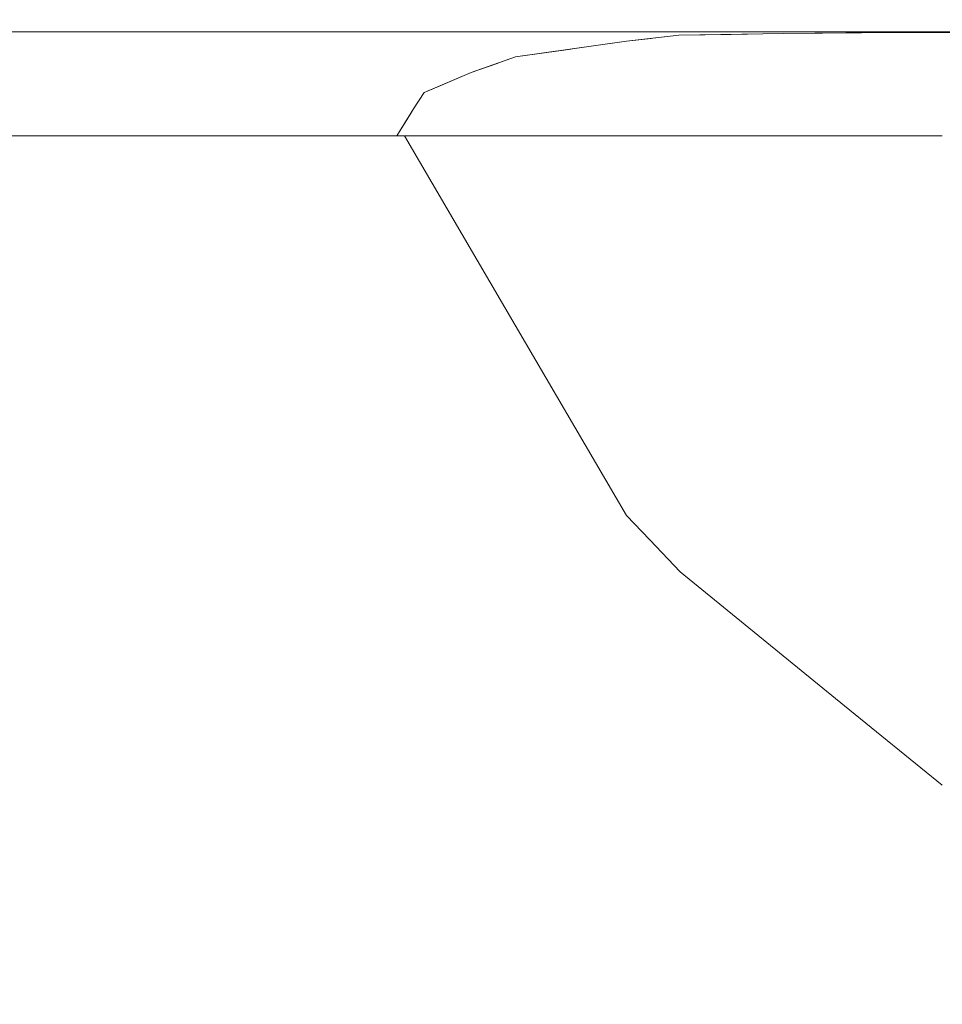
# Model space of a CAD drawing. Header units: millimetres. Extents: x 58537 to 97688, y -8921 to 14216.
# Tile 166 of 189: x 68624 to 68663, y 6590 to 6630. Entities that reach past the tile are written whole.
import ezdxf

# ---------------------------------------------------------------- set-up
doc = ezdxf.new("R2010")
doc.units = ezdxf.units.MM
doc.header["$MEASUREMENT"] = 0
doc.linetypes.add('Wipeout_Contour', pattern=[1000, 0, -1000])
doc.layers.add('Nowe_A-Armatura', color=7, linetype='Continuous')
doc.layers.add('Nowe_A-Wymiary-Zewnętrzne', color=7, linetype='Continuous')
doc.layers.add('Nowe_A-Armatura_Nr_pióra__1', color=7, linetype='Continuous', lineweight=13)
doc.layers.add('Nowe_A-Wymiary-Zewnętrzne_Nr_pióra__46', color=5, linetype='Continuous', lineweight=15)
doc.layers.add('Nowe_A-Wymiary-Zewnętrzne_Nr_pióra__45', color=7, linetype='Continuous', lineweight=15, true_color=0x40a5ff)
doc.layers.add('Nowe_A-Wymiary-Zewnętrzne_Nr_pióra__85', color=7, linetype='Continuous', lineweight=13, true_color=0x80c2ff)
doc.styles.add('STYL_AUTOMATYCZNY_2', font='arial.ttf')
doc.dimstyles.new('STYL_AUTOMATYCZNY__1', dxfattribs={"dimtxt": 125, "dimasz": 47.5, "dimexe": 0.18, "dimexo": 20, "dimgap": 0, "dimtad": 1, "dimdec": 1, "dimlfac": 0.1, "dimzin": 0, "dimdsep": 46, "dimtxsty": 'STYL_AUTOMATYCZNY_2', "dimblk": 'ARROWHEAD_11', "dimblk1": 'ARROWHEAD_11', "dimblk2": 'ARROWHEAD_11', "dimcen": 0.09, "dimclrd": 256, "dimclre": 256, "dimclrt": 5, "dimadec": 1, "dimazin": 0, "dimtfac": 1, "dimtdec": 4, "dimtmove": 0, "dimatfit": 3, "dimfxl": 0, "dimtolj": 1, "dimtzin": 0, "dimarcsym": 0})

# ---------------------------------------------------------------- blocks, each defined once
blk = doc.blocks.new('ElemPrzekroju_255')
at = {"color": 254, "linetype": 'Wipeout_Contour', "lineweight": 0, "ltscale": 206824.986163}
blk.add_wipeout([(68618.31, 6629.85), (68624.32, 6629.85), (68624.32, 6630)], dxfattribs=at).dxf.layer = 'Nowe_A-Armatura'
at = {"color": 254, "linetype": 'Wipeout_Contour', "lineweight": 0, "ltscale": 344926.918931}
blk.add_wipeout([(68662.69, 6629.998), (68659.922, 6629.966), (68669.13, 6629.96), (68673.32, 6629.998), (68664.893, 6629.998)], dxfattribs=at).dxf.layer = 'Nowe_A-Armatura'
at = {"color": 254, "linetype": 'Wipeout_Contour', "lineweight": 0, "ltscale": 206823.939218}
blk.add_wipeout([(68618.31, 6625.67), (68624.32, 6625.67), (68624.32, 6627.47)], dxfattribs=at).dxf.layer = 'Nowe_A-Armatura'
at = {"color": 254, "linetype": 'Wipeout_Contour', "lineweight": 0, "ltscale": 275902.663756}
blk.add_wipeout([(68662.69, 6607.54), (68651.782, 6607.54), (68658.624, 6601.973), (68662.69, 6598.665)], dxfattribs=at).dxf.layer = 'Nowe_A-Armatura'
at = {"color": 254, "linetype": 'Wipeout_Contour', "lineweight": 0, "ltscale": 206820.109977}
blk.add_wipeout([(68624.32, 6630), (68618.31, 6630), (68618.31, 6629.85)], dxfattribs=at).dxf.layer = 'Nowe_A-Armatura'
at = {"color": 254, "linetype": 'Wipeout_Contour', "lineweight": 0, "ltscale": 275911.348028}
blk.add_wipeout([(68656.1, 6629.85), (68662.69, 6629.85), (68658.397, 6629.948), (68656.1, 6629.921)], dxfattribs=at).dxf.layer = 'Nowe_A-Armatura'
at = {"color": 254, "linetype": 'Wipeout_Contour', "lineweight": 0, "ltscale": 206819.221552}
blk.add_wipeout([(68624.32, 6627.47), (68618.31, 6627.47), (68618.31, 6625.67)], dxfattribs=at).dxf.layer = 'Nowe_A-Armatura'
at = {"color": 254, "linetype": 'Wipeout_Contour', "lineweight": 0, "ltscale": 344853.532282}
blk.add_wipeout([(68649.56, 6625.67), (68649.56, 6609.878), (68650.52, 6608.867), (68651.782, 6607.54), (68662.69, 6607.54)], dxfattribs=at).dxf.layer = 'Nowe_A-Armatura'
at = {"color": 254, "linetype": 'Wipeout_Contour', "lineweight": 0, "ltscale": 275920.832379}
blk.add_wipeout([(68658.397, 6629.948), (68662.69, 6629.85), (68662.69, 6629.964), (68659.922, 6629.966)], dxfattribs=at).dxf.layer = 'Nowe_A-Armatura'
at = {"color": 254, "linetype": 'Wipeout_Contour', "lineweight": 0, "ltscale": 206824.427527}
blk.add_wipeout([(68618.31, 6627.47), (68624.32, 6627.47), (68624.32, 6628.95)], dxfattribs=at).dxf.layer = 'Nowe_A-Armatura'
at = {"color": 254, "linetype": 'Wipeout_Contour', "lineweight": 0, "ltscale": 206929.613522}
blk.add_wipeout([(68662.69, 6607.54), (68662.69, 6625.67), (68649.56, 6625.67)], dxfattribs=at).dxf.layer = 'Nowe_A-Armatura'
at = {"color": 254, "linetype": 'Wipeout_Contour', "lineweight": 0, "ltscale": 275930.896712}
blk.add_wipeout([(68662.978, 6629.964), (68662.69, 6629.964), (68662.69, 6629.85), (68664.36, 6629.85)], dxfattribs=at).dxf.layer = 'Nowe_A-Armatura'
at = {"color": 254, "linetype": 'Wipeout_Contour', "lineweight": 0, "ltscale": 206819.679173}
blk.add_wipeout([(68624.32, 6628.95), (68618.31, 6628.95), (68618.31, 6627.47)], dxfattribs=at).dxf.layer = 'Nowe_A-Armatura'
at = {"color": 254, "linetype": 'Wipeout_Contour', "lineweight": 0, "ltscale": 206932.375153}
blk.add_wipeout([(68662.69, 6625.67), (68656.1, 6627.47), (68656.1, 6625.67)], dxfattribs=at).dxf.layer = 'Nowe_A-Armatura'
at = {"color": 254, "linetype": 'Wipeout_Contour', "lineweight": 0, "ltscale": 275857.390503}
blk.add_wipeout([(68640.323, 6625.67), (68644.501, 6618.527), (68649.56, 6609.878), (68649.56, 6625.67)], dxfattribs=at).dxf.layer = 'Nowe_A-Armatura'
at = {"color": 254, "linetype": 'Wipeout_Contour', "lineweight": 0, "ltscale": 206824.798649}
blk.add_wipeout([(68618.31, 6628.95), (68624.32, 6628.95), (68624.32, 6629.85)], dxfattribs=at).dxf.layer = 'Nowe_A-Armatura'
at = {"color": 254, "linetype": 'Wipeout_Contour', "lineweight": 0, "ltscale": 275915.003956}
blk.add_wipeout([(68662.69, 6630), (68656.1, 6630), (68656.1, 6629.921), (68662.546, 6629.997)], dxfattribs=at).dxf.layer = 'Nowe_A-Armatura'
at = {"color": 254, "linetype": 'Wipeout_Contour', "lineweight": 0, "ltscale": 206842.144552}
blk.add_wipeout([(68624.32, 6625.67), (68630.46, 6625.67), (68630.46, 6627.47)], dxfattribs=at).dxf.layer = 'Nowe_A-Armatura'
at = {"color": 254, "linetype": 'Wipeout_Contour', "lineweight": 0, "ltscale": 206938.208286}
blk.add_wipeout([(68662.69, 6625.67), (68662.69, 6627.47), (68656.1, 6627.47)], dxfattribs=at).dxf.layer = 'Nowe_A-Armatura'
at = {"color": 254, "linetype": 'Wipeout_Contour', "lineweight": 0, "ltscale": 206819.994571}
blk.add_wipeout([(68624.32, 6629.85), (68618.31, 6629.85), (68618.31, 6628.95)], dxfattribs=at).dxf.layer = 'Nowe_A-Armatura'
at = {"color": 254, "linetype": 'Wipeout_Contour', "lineweight": 0, "ltscale": 206837.29746}
blk.add_wipeout([(68630.46, 6627.47), (68624.32, 6627.47), (68624.32, 6625.67)], dxfattribs=at).dxf.layer = 'Nowe_A-Armatura'
at = {"color": 254, "linetype": 'Wipeout_Contour', "lineweight": 0, "ltscale": 206912.796128}
blk.add_wipeout([(68656.1, 6625.67), (68649.56, 6627.47), (68649.56, 6625.67)], dxfattribs=at).dxf.layer = 'Nowe_A-Armatura'
at = {"color": 254, "linetype": 'Wipeout_Contour', "lineweight": 0, "ltscale": 206842.632818}
blk.add_wipeout([(68624.32, 6627.47), (68630.46, 6627.47), (68630.46, 6628.95)], dxfattribs=at).dxf.layer = 'Nowe_A-Armatura'
at = {"color": 254, "linetype": 'Wipeout_Contour', "lineweight": 0, "ltscale": 206918.579514}
blk.add_wipeout([(68649.56, 6627.47), (68656.1, 6625.67), (68656.1, 6627.47)], dxfattribs=at).dxf.layer = 'Nowe_A-Armatura'
at = {"color": 254, "linetype": 'Wipeout_Contour', "lineweight": 0, "ltscale": 206850.953954}
blk.add_wipeout([(68624.32, 6607.54), (68636.72, 6607.54), (68636.72, 6625.67)], dxfattribs=at).dxf.layer = 'Nowe_A-Armatura'
at = {"color": 254, "linetype": 'Wipeout_Contour', "lineweight": 0, "ltscale": 206837.755041}
blk.add_wipeout([(68630.46, 6628.95), (68624.32, 6628.95), (68624.32, 6627.47)], dxfattribs=at).dxf.layer = 'Nowe_A-Armatura'
at = {"color": 254, "linetype": 'Wipeout_Contour', "lineweight": 0, "ltscale": 206932.863204}
blk.add_wipeout([(68662.69, 6627.47), (68656.1, 6628.95), (68656.1, 6627.47)], dxfattribs=at).dxf.layer = 'Nowe_A-Armatura'
at = {"color": 254, "linetype": 'Wipeout_Contour', "lineweight": 0, "ltscale": 206893.426149}
blk.add_wipeout([(68649.56, 6625.67), (68643.1, 6627.47), (68643.1, 6625.67)], dxfattribs=at).dxf.layer = 'Nowe_A-Armatura'
at = {"color": 254, "linetype": 'Wipeout_Contour', "lineweight": 0, "ltscale": 206841.442361}
blk.add_wipeout([(68636.72, 6625.67), (68624.32, 6625.67), (68624.32, 6607.54)], dxfattribs=at).dxf.layer = 'Nowe_A-Armatura'
at = {"layer": 'Nowe_A-Armatura_Nr_pióra__1', "color": 7, "linetype": 'Continuous', "lineweight": 13}
blk.add_line((68624.32, 6625.67), (68618.31, 6625.67), dxfattribs=at)
at = {"color": 254, "linetype": 'Wipeout_Contour', "lineweight": 0, "ltscale": 206843.003907}
blk.add_wipeout([(68624.32, 6628.95), (68630.46, 6628.95), (68630.46, 6629.85)], dxfattribs=at).dxf.layer = 'Nowe_A-Armatura'
at = {"color": 254, "linetype": 'Wipeout_Contour', "lineweight": 0, "ltscale": 206938.665642}
blk.add_wipeout([(68662.69, 6627.47), (68662.69, 6628.95), (68656.1, 6628.95)], dxfattribs=at).dxf.layer = 'Nowe_A-Armatura'
at = {"color": 254, "linetype": 'Wipeout_Contour', "lineweight": 0, "ltscale": 206860.718188}
blk.add_wipeout([(68630.46, 6625.67), (68636.72, 6625.67), (68636.72, 6627.47)], dxfattribs=at).dxf.layer = 'Nowe_A-Armatura'
at = {"color": 254, "linetype": 'Wipeout_Contour', "lineweight": 0, "ltscale": 206899.129925}
blk.add_wipeout([(68643.1, 6627.47), (68649.56, 6625.67), (68649.56, 6627.47)], dxfattribs=at).dxf.layer = 'Nowe_A-Armatura'
at = {"color": 254, "linetype": 'Wipeout_Contour', "lineweight": 0, "ltscale": 275850.043512}
blk.add_wipeout([(68636.72, 6607.54), (68649.56, 6607.54), (68649.56, 6609.878), (68644.501, 6618.527)], dxfattribs=at).dxf.layer = 'Nowe_A-Armatura'
at = {"layer": 'Nowe_A-Armatura_Nr_pióra__1', "color": 7, "linetype": 'Continuous', "lineweight": 13}
blk.add_line((68662.69, 6625.67), (68649.56, 6625.67), dxfattribs=at)
at = {"color": 254, "linetype": 'Wipeout_Contour', "lineweight": 0, "ltscale": 206838.070412}
blk.add_wipeout([(68630.46, 6629.85), (68624.32, 6629.85), (68624.32, 6628.95)], dxfattribs=at).dxf.layer = 'Nowe_A-Armatura'
at = {"color": 254, "linetype": 'Wipeout_Contour', "lineweight": 0, "ltscale": 206913.284226}
blk.add_wipeout([(68656.1, 6627.47), (68649.56, 6628.95), (68649.56, 6627.47)], dxfattribs=at).dxf.layer = 'Nowe_A-Armatura'
at = {"color": 254, "linetype": 'Wipeout_Contour', "lineweight": 0, "ltscale": 206855.751623}
blk.add_wipeout([(68636.72, 6627.47), (68630.46, 6627.47), (68630.46, 6625.67)], dxfattribs=at).dxf.layer = 'Nowe_A-Armatura'
at = {"color": 254, "linetype": 'Wipeout_Contour', "lineweight": 0, "ltscale": 206881.045496}
blk.add_wipeout([(68640.005, 6625.67), (68643.1, 6625.67), (68640.467, 6626.413)], dxfattribs=at).dxf.layer = 'Nowe_A-Armatura'
at = {"color": 254, "linetype": 'Wipeout_Contour', "lineweight": 0, "ltscale": 206903.76085}
blk.add_wipeout([(68649.56, 6607.54), (68651.782, 6607.54), (68650.52, 6608.867)], dxfattribs=at).dxf.layer = 'Nowe_A-Armatura'
at = {"layer": 'Nowe_A-Armatura_Nr_pióra__1', "color": 7, "linetype": 'Continuous', "lineweight": 13}
blk.add_line((68630.46, 6625.67), (68624.32, 6625.67), dxfattribs=at)
at = {"color": 254, "linetype": 'Wipeout_Contour', "lineweight": 0, "ltscale": 206843.191404}
blk.add_wipeout([(68624.32, 6629.85), (68630.46, 6629.85), (68630.46, 6630)], dxfattribs=at).dxf.layer = 'Nowe_A-Armatura'
at = {"color": 254, "linetype": 'Wipeout_Contour', "lineweight": 0, "ltscale": 206861.206411}
blk.add_wipeout([(68630.46, 6627.47), (68636.72, 6627.47), (68636.72, 6628.95)], dxfattribs=at).dxf.layer = 'Nowe_A-Armatura'
at = {"color": 254, "linetype": 'Wipeout_Contour', "lineweight": 0, "ltscale": 206919.036913}
blk.add_wipeout([(68649.56, 6628.95), (68656.1, 6627.47), (68656.1, 6628.95)], dxfattribs=at).dxf.layer = 'Nowe_A-Armatura'
at = {"color": 254, "linetype": 'Wipeout_Contour', "lineweight": 0, "ltscale": 344804.392983}
blk.add_wipeout([(68640.704, 6626.794), (68640.467, 6626.413), (68643.1, 6625.67), (68643.1, 6627.47), (68641.134, 6627.47)], dxfattribs=at).dxf.layer = 'Nowe_A-Armatura'
at = {"color": 254, "linetype": 'Wipeout_Contour', "lineweight": 0, "ltscale": 206902.25764}
blk.add_wipeout([(68649.56, 6609.878), (68649.56, 6607.54), (68650.52, 6608.867)], dxfattribs=at).dxf.layer = 'Nowe_A-Armatura'
at = {"color": 254, "linetype": 'Wipeout_Contour', "lineweight": 0, "ltscale": 206838.185808}
blk.add_wipeout([(68630.46, 6630), (68624.32, 6630), (68624.32, 6629.85)], dxfattribs=at).dxf.layer = 'Nowe_A-Armatura'
at = {"color": 254, "linetype": 'Wipeout_Contour', "lineweight": 0, "ltscale": 206933.234127}
blk.add_wipeout([(68662.69, 6628.95), (68656.1, 6629.85), (68656.1, 6628.95)], dxfattribs=at).dxf.layer = 'Nowe_A-Armatura'
at = {"color": 254, "linetype": 'Wipeout_Contour', "lineweight": 0, "ltscale": 206856.209164}
blk.add_wipeout([(68636.72, 6628.95), (68630.46, 6628.95), (68630.46, 6627.47)], dxfattribs=at).dxf.layer = 'Nowe_A-Armatura'
at = {"color": 254, "linetype": 'Wipeout_Contour', "lineweight": 0, "ltscale": 275857.71787}
blk.add_wipeout([(68643.1, 6627.47), (68649.56, 6627.47), (68644.21, 6628.696), (68643.1, 6628.309)], dxfattribs=at).dxf.layer = 'Nowe_A-Armatura'
at = {"color": 254, "linetype": 'Wipeout_Contour', "lineweight": 0, "ltscale": 206874.294865}
blk.add_wipeout([(68636.72, 6625.67), (68640.005, 6625.67), (68640.704, 6626.794)], dxfattribs=at).dxf.layer = 'Nowe_A-Armatura'
at = {"layer": 'Nowe_A-Armatura_Nr_pióra__1', "color": 7, "linetype": 'Continuous', "lineweight": 13}
blk.add_line((68618.31, 6630), (68624.32, 6630), dxfattribs=at)
at = {"color": 254, "linetype": 'Wipeout_Contour', "lineweight": 0, "ltscale": 206861.577466}
blk.add_wipeout([(68630.46, 6628.95), (68636.72, 6628.95), (68636.72, 6629.85)], dxfattribs=at).dxf.layer = 'Nowe_A-Armatura'
at = {"color": 254, "linetype": 'Wipeout_Contour', "lineweight": 0, "ltscale": 206938.980856}
blk.add_wipeout([(68662.69, 6628.95), (68662.69, 6629.85), (68656.1, 6629.85)], dxfattribs=at).dxf.layer = 'Nowe_A-Armatura'
at = {"color": 254, "linetype": 'Wipeout_Contour', "lineweight": 0, "ltscale": 206883.79526}
blk.add_wipeout([(68641.134, 6627.47), (68643.1, 6627.47), (68641.826, 6627.765)], dxfattribs=at).dxf.layer = 'Nowe_A-Armatura'
at = {"layer": 'Nowe_A-Armatura_Nr_pióra__1', "color": 7, "linetype": 'Continuous', "lineweight": 13}
for p, q in [((68659.881, 6629.965), (68659.847, 6629.965)), ((68669.13, 6629.96), (68659.881, 6629.965))]:
    blk.add_line(p, q, dxfattribs=at)
at = {"color": 254, "linetype": 'Wipeout_Contour', "lineweight": 0, "ltscale": 206856.524506}
blk.add_wipeout([(68636.72, 6629.85), (68630.46, 6629.85), (68630.46, 6628.95)], dxfattribs=at).dxf.layer = 'Nowe_A-Armatura'
at = {"color": 254, "linetype": 'Wipeout_Contour', "lineweight": 0, "ltscale": 275883.931499}
blk.add_wipeout([(68649.56, 6628.95), (68656.1, 6628.95), (68650.537, 6629.715), (68649.56, 6629.606)], dxfattribs=at).dxf.layer = 'Nowe_A-Armatura'
at = {"color": 254, "linetype": 'Wipeout_Contour', "lineweight": 0, "ltscale": 206885.22173}
blk.add_wipeout([(68641.826, 6627.765), (68643.1, 6627.47), (68643.1, 6628.309)], dxfattribs=at).dxf.layer = 'Nowe_A-Armatura'
at = {"color": 254, "linetype": 'Wipeout_Contour', "lineweight": 0, "ltscale": 275832.066131}
blk.add_wipeout([(68641.134, 6627.47), (68636.72, 6627.47), (68636.72, 6625.67), (68640.704, 6626.794)], dxfattribs=at).dxf.layer = 'Nowe_A-Armatura'
at = {"color": 254, "linetype": 'Wipeout_Contour', "lineweight": 0, "ltscale": 206861.764947}
blk.add_wipeout([(68630.46, 6629.85), (68636.72, 6629.85), (68636.72, 6630)], dxfattribs=at).dxf.layer = 'Nowe_A-Armatura'
at = {"color": 254, "linetype": 'Wipeout_Contour', "lineweight": 0, "ltscale": 275891.751379}
blk.add_wipeout([(68650.537, 6629.715), (68656.1, 6628.95), (68656.1, 6629.85), (68651.735, 6629.85)], dxfattribs=at).dxf.layer = 'Nowe_A-Armatura'
at = {"color": 254, "linetype": 'Wipeout_Contour', "lineweight": 0, "ltscale": 275840.375046}
blk.add_wipeout([(68636.72, 6627.47), (68641.134, 6627.47), (68643.1, 6628.309), (68643.1, 6628.95)], dxfattribs=at).dxf.layer = 'Nowe_A-Armatura'
at = {"color": 254, "linetype": 'Wipeout_Contour', "lineweight": 0, "ltscale": 275865.335093}
blk.add_wipeout([(68644.21, 6628.696), (68649.56, 6627.47), (68649.56, 6628.95), (68644.942, 6628.95)], dxfattribs=at).dxf.layer = 'Nowe_A-Armatura'
at = {"color": 254, "linetype": 'Wipeout_Contour', "lineweight": 0, "ltscale": 275832.595166}
blk.add_wipeout([(68640.323, 6625.67), (68636.72, 6625.67), (68636.72, 6607.54), (68644.501, 6618.527)], dxfattribs=at).dxf.layer = 'Nowe_A-Armatura'
at = {"layer": 'Nowe_A-Armatura_Nr_pióra__1', "color": 7, "linetype": 'Continuous', "lineweight": 13}
for p, q in [((68636.72, 6625.67), (68630.46, 6625.67)), ((68640.005, 6625.67), (68636.72, 6625.67)), ((68640.005, 6625.67), (68640.323, 6625.67)), ((68649.56, 6625.67), (68640.323, 6625.67))]:
    blk.add_line(p, q, dxfattribs=at)
at = {"color": 254, "linetype": 'Wipeout_Contour', "lineweight": 0, "ltscale": 206856.639892}
blk.add_wipeout([(68636.72, 6630), (68630.46, 6630), (68630.46, 6629.85)], dxfattribs=at).dxf.layer = 'Nowe_A-Armatura'
at = {"color": 254, "linetype": 'Wipeout_Contour', "lineweight": 0, "ltscale": 206920.127392}
blk.add_wipeout([(68651.735, 6629.85), (68656.1, 6629.85), (68654.295, 6629.891)], dxfattribs=at).dxf.layer = 'Nowe_A-Armatura'
at = {"color": 254, "linetype": 'Wipeout_Contour', "lineweight": 0, "ltscale": 206899.680925}
blk.add_wipeout([(68644.942, 6628.95), (68649.56, 6628.95), (68647.229, 6629.275)], dxfattribs=at).dxf.layer = 'Nowe_A-Armatura'
at = {"color": 254, "linetype": 'Wipeout_Contour', "lineweight": 0, "ltscale": 206875.021635}
blk.add_wipeout([(68643.1, 6628.95), (68636.72, 6628.95), (68636.72, 6627.47)], dxfattribs=at).dxf.layer = 'Nowe_A-Armatura'
at = {"color": 254, "linetype": 'Wipeout_Contour', "lineweight": 0, "ltscale": 206845.772858}
blk.add_wipeout([(68624.32, 6589.56), (68636.72, 6589.56), (68636.72, 6607.54)], dxfattribs=at).dxf.layer = 'Nowe_A-Armatura'
at = {"layer": 'Nowe_A-Armatura_Nr_pióra__1', "color": 7, "linetype": 'Continuous', "lineweight": 13}
blk.add_line((68624.32, 6630), (68630.46, 6630), dxfattribs=at)
at = {"layer": 'Nowe_A-Armatura_Nr_pióra__1', "color": 7, "linetype": 'Continuous', "lineweight": 13, "flags": 128}
blk.add_lwpolyline([(68641.134, 6627.47), (68640.704, 6626.794), (68640.005, 6625.67)], dxfattribs=at)
at = {"color": 254, "linetype": 'Wipeout_Contour', "lineweight": 0, "ltscale": 206880.509374}
blk.add_wipeout([(68636.72, 6628.95), (68643.1, 6628.95), (68643.1, 6629.85)], dxfattribs=at).dxf.layer = 'Nowe_A-Armatura'
at = {"color": 254, "linetype": 'Wipeout_Contour', "lineweight": 0, "ltscale": 206924.123232}
blk.add_wipeout([(68654.295, 6629.891), (68656.1, 6629.85), (68656.1, 6629.921)], dxfattribs=at).dxf.layer = 'Nowe_A-Armatura'
at = {"color": 254, "linetype": 'Wipeout_Contour', "lineweight": 0, "ltscale": 206903.885593}
blk.add_wipeout([(68649.56, 6629.606), (68647.229, 6629.275), (68649.56, 6628.95)], dxfattribs=at).dxf.layer = 'Nowe_A-Armatura'
at = {"color": 254, "linetype": 'Wipeout_Contour', "lineweight": 0, "ltscale": 206836.241661}
blk.add_wipeout([(68636.72, 6607.54), (68624.32, 6607.54), (68624.32, 6589.56)], dxfattribs=at).dxf.layer = 'Nowe_A-Armatura'
at = {"color": 254, "linetype": 'Wipeout_Contour', "lineweight": 0, "ltscale": 206875.336949}
blk.add_wipeout([(68643.1, 6629.85), (68636.72, 6629.85), (68636.72, 6628.95)], dxfattribs=at).dxf.layer = 'Nowe_A-Armatura'
at = {"color": 254, "linetype": 'Wipeout_Contour', "lineweight": 0, "ltscale": 206883.678266}
blk.add_wipeout([(68636.72, 6589.56), (68649.56, 6589.56), (68649.56, 6607.54)], dxfattribs=at).dxf.layer = 'Nowe_A-Armatura'
at = {"color": 254, "linetype": 'Wipeout_Contour', "lineweight": 0, "ltscale": 206880.696838}
blk.add_wipeout([(68636.72, 6629.85), (68643.1, 6629.85), (68643.1, 6630)], dxfattribs=at).dxf.layer = 'Nowe_A-Armatura'
at = {"color": 254, "linetype": 'Wipeout_Contour', "lineweight": 0, "ltscale": 206889.636866}
blk.add_wipeout([(68644.942, 6628.95), (68643.1, 6628.95), (68643.1, 6628.309)], dxfattribs=at).dxf.layer = 'Nowe_A-Armatura'
at = {"color": 254, "linetype": 'Wipeout_Contour', "lineweight": 0, "ltscale": 206873.708739}
blk.add_wipeout([(68649.56, 6607.54), (68636.72, 6607.54), (68636.72, 6589.56)], dxfattribs=at).dxf.layer = 'Nowe_A-Armatura'
at = {"color": 254, "linetype": 'Wipeout_Contour', "lineweight": 0, "ltscale": 206875.452324}
blk.add_wipeout([(68643.1, 6630), (68636.72, 6630), (68636.72, 6629.85)], dxfattribs=at).dxf.layer = 'Nowe_A-Armatura'
at = {"color": 254, "linetype": 'Wipeout_Contour', "lineweight": 0, "ltscale": 275896.887456}
blk.add_wipeout([(68649.56, 6589.56), (68662.69, 6589.56), (68662.69, 6598.665), (68658.624, 6601.973)], dxfattribs=at).dxf.layer = 'Nowe_A-Armatura'
at = {"layer": 'Nowe_A-Armatura_Nr_pióra__1', "color": 7, "linetype": 'Continuous', "lineweight": 13}
blk.add_line((68630.46, 6630), (68636.72, 6630), dxfattribs=at)
at = {"color": 254, "linetype": 'Wipeout_Contour', "lineweight": 0, "ltscale": 275864.29217}
blk.add_wipeout([(68643.1, 6628.95), (68644.942, 6628.95), (68649.56, 6629.606), (68649.56, 6629.85)], dxfattribs=at).dxf.layer = 'Nowe_A-Armatura'
at = {"color": 254, "linetype": 'Wipeout_Contour', "lineweight": 0, "ltscale": 275877.059936}
blk.add_wipeout([(68651.782, 6607.54), (68649.56, 6607.54), (68649.56, 6589.56), (68658.624, 6601.973)], dxfattribs=at).dxf.layer = 'Nowe_A-Armatura'
at = {"layer": 'Nowe_A-Armatura_Nr_pióra__1', "color": 7, "linetype": 'Continuous', "lineweight": 13, "flags": 128}
blk.add_lwpolyline([(68640.323, 6625.67), (68644.501, 6618.527), (68649.56, 6609.878), (68650.52, 6608.867), (68651.782, 6607.54), (68658.624, 6601.973), (68662.69, 6598.665)], dxfattribs=at)
at = {"color": 254, "linetype": 'Wipeout_Contour', "lineweight": 0, "ltscale": 206894.467925}
blk.add_wipeout([(68649.56, 6629.85), (68643.1, 6629.85), (68643.1, 6628.95)], dxfattribs=at).dxf.layer = 'Nowe_A-Armatura'
at = {"color": 254, "linetype": 'Wipeout_Contour', "lineweight": 0, "ltscale": 206899.907448}
blk.add_wipeout([(68643.1, 6629.85), (68649.56, 6629.85), (68649.56, 6630)], dxfattribs=at).dxf.layer = 'Nowe_A-Armatura'
at = {"color": 254, "linetype": 'Wipeout_Contour', "lineweight": 0, "ltscale": 206894.58329}
blk.add_wipeout([(68649.56, 6630), (68643.1, 6630), (68643.1, 6629.85)], dxfattribs=at).dxf.layer = 'Nowe_A-Armatura'
at = {"layer": 'Nowe_A-Armatura_Nr_pióra__1', "color": 7, "linetype": 'Continuous', "lineweight": 13}
blk.add_line((68636.72, 6630), (68643.1, 6630), dxfattribs=at)
at = {"color": 254, "linetype": 'Wipeout_Contour', "lineweight": 0, "ltscale": 206909.556602}
blk.add_wipeout([(68651.735, 6629.85), (68649.56, 6629.85), (68649.56, 6629.606)], dxfattribs=at).dxf.layer = 'Nowe_A-Armatura'
at = {"color": 254, "linetype": 'Wipeout_Contour', "lineweight": 0, "ltscale": 275890.64925}
blk.add_wipeout([(68649.56, 6629.85), (68651.735, 6629.85), (68656.1, 6629.921), (68656.1, 6630)], dxfattribs=at).dxf.layer = 'Nowe_A-Armatura'
at = {"color": 254, "linetype": 'Wipeout_Contour', "lineweight": 0, "ltscale": 206913.95316}
blk.add_wipeout([(68656.1, 6630), (68649.56, 6630), (68649.56, 6629.85)], dxfattribs=at).dxf.layer = 'Nowe_A-Armatura'
at = {"layer": 'Nowe_A-Armatura_Nr_pióra__1', "color": 7, "linetype": 'Continuous', "lineweight": 13}
for p, q in [((68643.1, 6630), (68649.56, 6630)), ((68649.56, 6630), (68656.1, 6630)), ((68656.1, 6630), (68662.546, 6630))]:
    blk.add_line(p, q, dxfattribs=at)
at = {"layer": 'Nowe_A-Armatura_Nr_pióra__1', "color": 7, "linetype": 'Continuous', "lineweight": 13, "flags": 128}
blk.add_lwpolyline([(68916.544, 6627.47), (68913.869, 6628.287), (68911.696, 6628.95), (68909.664, 6629.203), (68905.29, 6629.748), (68904.451, 6629.802), (68903.715, 6629.85), (68896.533, 6629.917), (68889.47, 6629.983), (68887.822, 6629.984), (68873.56, 6629.998), (68664.893, 6629.998), (68662.69, 6629.998), (68662.546, 6629.997), (68656.1, 6629.921), (68651.735, 6629.85), (68649.56, 6629.606), (68644.942, 6628.95), (68643.1, 6628.309), (68641.134, 6627.47)], dxfattribs=at)
blk = doc.blocks.new('*D980')
at = {"layer": 'Nowe_A-Wymiary-Zewnętrzne_Nr_pióra__45', "linetype": 'Continuous', "lineweight": 15, "true_color": 0x40a5ff}
for points in [[(66433.999, 8320), (66434.951, 8315.216), (66437.66, 8311.161), (66441.716, 8308.452), (66446.499, 8307.5), (66451.283, 8308.452), (66455.338, 8311.161), (66458.048, 8315.216), (66458.999, 8320), (66458.048, 8324.784), (66455.338, 8328.839), (66451.283, 8331.548), (66446.499, 8332.5), (66441.716, 8331.548), (66437.66, 8328.839), (66434.951, 8324.784)], [(66433.999, 5780), (66434.951, 5775.216), (66437.66, 5771.161), (66441.716, 5768.452), (66446.499, 5767.5), (66451.283, 5768.452), (66455.338, 5771.161), (66458.048, 5775.216), (66458.999, 5780), (66458.048, 5784.784), (66455.338, 5788.839), (66451.283, 5791.548), (66446.499, 5792.5), (66441.716, 5791.548), (66437.66, 5788.839), (66434.951, 5784.784)]]:
    blk.add_hatch(color=161, dxfattribs=at).paths.add_polyline_path(points)
at = {"layer": 'Nowe_A-Wymiary-Zewnętrzne_Nr_pióra__45', "color": 161, "linetype": 'Continuous', "lineweight": 15, "true_color": 0x40a5ff}
for centre in [(66446.499, 8320), (66446.499, 5780)]:
    blk.add_circle(centre, 12.5, dxfattribs=at)
at = {"layer": 'Nowe_A-Wymiary-Zewnętrzne_Nr_pióra__85', "color": 151, "linetype": 'Continuous', "lineweight": 13, "true_color": 0x80c2ff}
for p, q in [((66446.499, 5792.5), (66446.499, 8307.5)), ((66433.999, 5780), (66399.624, 5780)), ((66493.374, 5780), (66458.999, 5780))]:
    blk.add_line(p, q, dxfattribs=at)
at = {"layer": 'Nowe_A-Wymiary-Zewnętrzne_Nr_pióra__46', "color": 5, "lineweight": 15, "char_height": 125, "attachment_point": 7, "rotation": 90, "style": 'STYL_AUTOMATYCZNY_2'}
for s, insert in [('\\A1;{\\pql;\\fArial|b0|i0|c238|p0;\\W1.000000;21,0}', (66421.499, 7973.85)), ('\\A1;{\\pql;\\fArial|b0|i0|c238|p0;\\W1.000000;254,0}', (66421.499, 6835.505)), ('\\A1;{\\pql;\\fArial|b0|i0|c238|p0;\\W1.000000;14,0}', (66421.499, 5792.5))]:
    blk.add_mtext(s, dxfattribs=dict(at, insert=insert))
blk = doc.blocks.new('ARROWHEAD_11')
at = {"color": 0, "linetype": 'Continuous', "lineweight": 0}
blk.add_line((0, 0), (-1, 0), dxfattribs=at)
at = {"color": 0, "linetype": 'Continuous', "lineweight": 0, "const_width": 0.25, "flags": 128}
blk.add_lwpolyline([(-0.125, 0, 1), (0.125, 0, 1)], format="xyb", close=True, dxfattribs=at)
blk = doc.blocks.new('*D1021')
at = {"layer": 'Nowe_A-Wymiary-Zewnętrzne_Nr_pióra__45', "linetype": 'Continuous', "lineweight": 15, "true_color": 0x40a5ff}
for points in [[(93173.538, 7980), (93174.489, 7975.216), (93177.199, 7971.161), (93181.254, 7968.452), (93186.038, 7967.5), (93190.822, 7968.452), (93194.877, 7971.161), (93197.586, 7975.216), (93198.538, 7980), (93197.586, 7984.784), (93194.877, 7988.839), (93190.822, 7991.548), (93186.038, 7992.5), (93181.254, 7991.548), (93177.199, 7988.839), (93174.489, 7984.784)], [(93173.538, 5780), (93174.489, 5775.216), (93177.199, 5771.161), (93181.254, 5768.452), (93186.038, 5767.5), (93190.822, 5768.452), (93194.877, 5771.161), (93197.586, 5775.216), (93198.538, 5780), (93197.586, 5784.784), (93194.877, 5788.839), (93190.822, 5791.548), (93186.038, 5792.5), (93181.254, 5791.548), (93177.199, 5788.839), (93174.489, 5784.784)]]:
    blk.add_hatch(color=161, dxfattribs=at).paths.add_polyline_path(points)
at = {"layer": 'Nowe_A-Wymiary-Zewnętrzne_Nr_pióra__45', "color": 161, "linetype": 'Continuous', "lineweight": 15, "true_color": 0x40a5ff}
for centre in [(93186.038, 7980), (93186.038, 5780)]:
    blk.add_circle(centre, 12.5, dxfattribs=at)
at = {"layer": 'Nowe_A-Wymiary-Zewnętrzne_Nr_pióra__85', "color": 151, "linetype": 'Continuous', "lineweight": 13, "true_color": 0x80c2ff}
for p, q in [((93173.538, 7980), (93139.163, 7980)), ((93232.913, 7980), (93198.538, 7980)), ((93186.038, 5792.5), (93186.038, 7967.5)), ((93173.538, 5780), (93139.163, 5780)), ((93232.913, 5780), (93198.538, 5780))]:
    blk.add_line(p, q, dxfattribs=at)
at = {"layer": 'Nowe_A-Wymiary-Zewnętrzne_Nr_pióra__46', "color": 5, "lineweight": 15, "char_height": 125, "attachment_point": 7, "rotation": 90, "style": 'STYL_AUTOMATYCZNY_2'}
for s, insert in [('\\A1;{\\pql;\\fArial|b0|i0|c238|p0;\\W1.000000;220,0}', (93161.038, 6832.33)), ('\\A1;{\\pql;\\fArial|b0|i0|c238|p0;\\W1.000000;14,0}', (93161.038, 5792.5))]:
    blk.add_mtext(s, dxfattribs=dict(at, insert=insert))
blk = doc.blocks.new('*D1027')
at = {"layer": 'Nowe_A-Wymiary-Zewnętrzne_Nr_pióra__45', "linetype": 'Continuous', "lineweight": 15, "true_color": 0x40a5ff}
for points in [[(93506.731, 12845.374), (93507.682, 12840.591), (93510.392, 12836.535), (93514.447, 12833.826), (93519.231, 12832.874), (93524.014, 12833.826), (93528.07, 12836.535), (93530.779, 12840.591), (93531.731, 12845.374), (93530.779, 12850.158), (93528.07, 12854.213), (93524.014, 12856.923), (93519.231, 12857.874), (93514.447, 12856.923), (93510.392, 12854.213), (93507.682, 12850.158)], [(93506.731, -450), (93507.682, -454.784), (93510.392, -458.839), (93514.447, -461.548), (93519.231, -462.5), (93524.014, -461.548), (93528.07, -458.839), (93530.779, -454.784), (93531.731, -450), (93530.779, -445.216), (93528.07, -441.161), (93524.014, -438.452), (93519.231, -437.5), (93514.447, -438.452), (93510.392, -441.161), (93507.682, -445.216)]]:
    blk.add_hatch(color=161, dxfattribs=at).paths.add_polyline_path(points)
at = {"layer": 'Nowe_A-Wymiary-Zewnętrzne_Nr_pióra__45', "color": 161, "linetype": 'Continuous', "lineweight": 15, "true_color": 0x40a5ff}
for centre in [(93519.231, 12845.374), (93519.231, -450)]:
    blk.add_circle(centre, 12.5, dxfattribs=at)
at = {"layer": 'Nowe_A-Wymiary-Zewnętrzne_Nr_pióra__85', "color": 151, "linetype": 'Continuous', "lineweight": 13, "true_color": 0x80c2ff}
for p, q in [((93519.231, 12857.874), (93519.231, 12870.374)), ((93506.731, 12845.374), (93472.356, 12845.374)), ((93566.106, 12845.374), (93531.731, 12845.374)), ((93519.231, -437.5), (93519.231, 12832.874)), ((93506.731, -450), (93472.356, -450)), ((93566.106, -450), (93531.731, -450)), ((93519.231, -475), (93519.231, -462.5))]:
    blk.add_line(p, q, dxfattribs=at)
at = {"layer": 'Nowe_A-Wymiary-Zewnętrzne_Nr_pióra__46', "color": 5, "lineweight": 15, "insert": (93494.231, 5911.708), "char_height": 125, "attachment_point": 7, "rotation": 90, "style": 'STYL_AUTOMATYCZNY_2'}
blk.add_mtext('\\A1;{\\pql;\\fArial|b0|i0|c238|p0;\\W1.000000;1\xa0329,5}', dxfattribs=at)
blk = doc.blocks.new('*D1039')
at = {"layer": 'Nowe_A-Wymiary-Zewnętrzne_Nr_pióra__45', "linetype": 'Continuous', "lineweight": 15, "true_color": 0x40a5ff}
for points in [[(90228.509, 8320), (90229.46, 8315.216), (90232.17, 8311.161), (90236.225, 8308.452), (90241.009, 8307.5), (90245.792, 8308.452), (90249.848, 8311.161), (90252.557, 8315.216), (90253.509, 8320), (90252.557, 8324.784), (90249.848, 8328.839), (90245.792, 8331.548), (90241.009, 8332.5), (90236.225, 8331.548), (90232.17, 8328.839), (90229.46, 8324.784)], [(90228.509, 5780), (90229.46, 5775.216), (90232.17, 5771.161), (90236.225, 5768.452), (90241.009, 5767.5), (90245.792, 5768.452), (90249.848, 5771.161), (90252.557, 5775.216), (90253.509, 5780), (90252.557, 5784.784), (90249.848, 5788.839), (90245.792, 5791.548), (90241.009, 5792.5), (90236.225, 5791.548), (90232.17, 5788.839), (90229.46, 5784.784)]]:
    blk.add_hatch(color=161, dxfattribs=at).paths.add_polyline_path(points)
at = {"layer": 'Nowe_A-Wymiary-Zewnętrzne_Nr_pióra__45', "color": 161, "linetype": 'Continuous', "lineweight": 15, "true_color": 0x40a5ff}
for centre in [(90241.009, 8320), (90241.009, 5780)]:
    blk.add_circle(centre, 12.5, dxfattribs=at)
at = {"layer": 'Nowe_A-Wymiary-Zewnętrzne_Nr_pióra__85', "color": 151, "linetype": 'Continuous', "lineweight": 13, "true_color": 0x80c2ff}
for p, q in [((90241.009, 5792.5), (90241.009, 8307.5)), ((90228.509, 5780), (90194.134, 5780)), ((90287.884, 5780), (90253.509, 5780))]:
    blk.add_line(p, q, dxfattribs=at)
at = {"layer": 'Nowe_A-Wymiary-Zewnętrzne_Nr_pióra__46', "color": 5, "lineweight": 15, "char_height": 125, "attachment_point": 7, "rotation": 90, "style": 'STYL_AUTOMATYCZNY_2'}
for s, insert in [('\\A1;{\\pql;\\fArial|b0|i0|c238|p0;\\W1.000000;21,0}', (90216.009, 7973.85)), ('\\A1;{\\pql;\\fArial|b0|i0|c238|p0;\\W1.000000;254,0}', (90216.009, 6835.505)), ('\\A1;{\\pql;\\fArial|b0|i0|c238|p0;\\W1.000000;14,0}', (90216.009, 5792.5))]:
    blk.add_mtext(s, dxfattribs=dict(at, insert=insert))

msp = doc.modelspace()

# ---------------------------------------------------------------- block references
at = {"layer": 'Nowe_A-Armatura', "lineweight": 0}
msp.add_blockref('ElemPrzekroju_255', (0, 0), dxfattribs=at)

# ---------------------------------------------------------------- next in the draw order: dimensions: what is measured, and where the dimension line sits
at = {"layer": 'Nowe_A-Wymiary-Zewnętrzne', "color": 151, "linetype": 'Continuous', "lineweight": 13, "true_color": 0x80c2ff}
for base, p1, p2, picture, middle in [((93519.231, 12845.374), (63041.84, -450), (64717.212, 12845.374), '*D1027', (93431.731, 6192.829)), ((66446.499, 8320), (58537.267, 5780), (78005.072, 8320), '*D980', (66358.999, 7044.892)), ((90241.009, 8320), (58537.267, 5780), (78005.072, 8320), '*D1039', (90153.509, 7044.892)), ((93186.038, 7980), (58537.267, 5780), (64770.072, 7980), '*D1021', (93098.538, 7041.717))]:
    dim = msp.add_linear_dim(base=base, p1=p1, p2=p2, angle=90, dimstyle='STYL_AUTOMATYCZNY__1', dxfattribs=at)
    dim.commit()
    dim.dimension.update_dxf_attribs({"geometry": picture, "text_midpoint": middle, "dimtype": 160, "text_rotation": 90})

doc.saveas('drawing.dxf')
